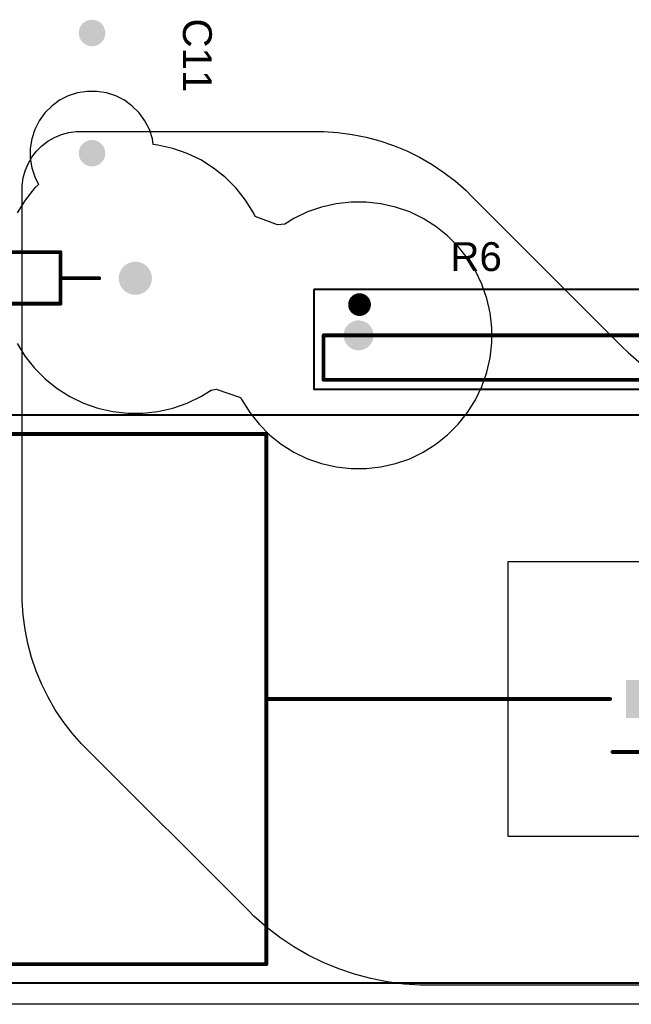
# Model space of a CAD drawing. Header units: millimetres. Extents: x 24 to 183, y 18 to 128.
# Tile 5 of 11: x 96 to 128, y 18 to 70. Entities that reach past the tile are written whole.
import ezdxf

# ---------------------------------------------------------------- set-up
doc = ezdxf.new("R2010")
doc.units = ezdxf.units.MM
for name, color, linetype in [('BottomLayer', 5, 'Continuous'), ('BottomSolder', 6, 'Continuous'), ('Mechanical13', 56, 'Continuous'), ('Mechanical15', 56, 'Continuous'), ('Mechanical5', 56, 'Continuous'), ('MultiLayer', 9, 'Continuous'), ('PadHoleLayer', 156, 'Continuous'), ('TopLayer', 1, 'Continuous'), ('TopOverlay', 2, 'Continuous'), ('TopSolder', 216, 'Continuous')]:
    doc.layers.add(name, color=color, linetype=linetype)
doc.styles.add('Arial', font='arial.ttf', dxfattribs={"height": 0.2})

# ---------------------------------------------------------------- blocks, each defined once
blk = doc.blocks.new('C331C222KHR5HA_8')
at = {"layer": 'BottomLayer'}
h = blk.add_hatch(color=5, dxfattribs=at)
edge = h.paths.add_edge_path()
edge.add_arc((0, 0), 0.6, 0, 360)
h = blk.add_hatch(color=5, dxfattribs=at)
edge = h.paths.add_edge_path()
edge.add_arc((6.35, 0), 0.6, 0, 360)
at = {"layer": 'BottomSolder'}
h = blk.add_hatch(color=6, dxfattribs=at)
edge = h.paths.add_edge_path()
edge.add_arc((0, 0), 0.702, 0, 360)
h = blk.add_hatch(color=6, dxfattribs=at)
edge = h.paths.add_edge_path()
edge.add_arc((6.35, 0), 0.702, 0, 360)
at = {"layer": 'MultiLayer'}
h = blk.add_hatch(color=9, dxfattribs=at)
edge = h.paths.add_edge_path()
edge.add_arc((0, 0), 0.6, 0, 360)
h = blk.add_hatch(color=9, dxfattribs=at)
edge = h.paths.add_edge_path()
edge.add_arc((6.35, 0), 0.6, 0, 360)
at = {"layer": 'PadHoleLayer'}
h = blk.add_hatch(color=156, dxfattribs=at)
edge = h.paths.add_edge_path()
edge.add_arc((0, 0), 0.35, 0, 360)
h = blk.add_hatch(color=156, dxfattribs=at)
edge = h.paths.add_edge_path()
edge.add_arc((6.35, 0), 0.35, 0, 360)
at = {"layer": 'TopLayer'}
h = blk.add_hatch(color=1, dxfattribs=at)
edge = h.paths.add_edge_path()
edge.add_arc((0, 0), 0.6, 0, 360)
h = blk.add_hatch(color=1, dxfattribs=at)
edge = h.paths.add_edge_path()
edge.add_arc((6.35, 0), 0.6, 0, 360)
at = {"layer": 'TopSolder'}
h = blk.add_hatch(color=216, dxfattribs=at)
edge = h.paths.add_edge_path()
edge.add_arc((0, 0), 0.702, 0, 360)
h = blk.add_hatch(color=216, dxfattribs=at)
edge = h.paths.add_edge_path()
edge.add_arc((6.35, 0), 0.702, 0, 360)
blk = doc.blocks.new('HB3100MFZRE_25')
at = {"layer": 'BottomLayer'}
h = blk.add_hatch(color=5, dxfattribs=at)
edge = h.paths.add_edge_path()
edge.add_arc((-24.15, 1.175), 0.69, 0, 360)
h = blk.add_hatch(color=5, dxfattribs=at)
edge = h.paths.add_edge_path()
edge.add_arc((24.15, 1.175), 0.69, 0, 360)
at = {"layer": 'BottomSolder'}
h = blk.add_hatch(color=6, dxfattribs=at)
edge = h.paths.add_edge_path()
edge.add_arc((-24.15, 1.175), 0.792, 0, 360)
h = blk.add_hatch(color=6, dxfattribs=at)
edge = h.paths.add_edge_path()
edge.add_arc((24.15, 1.175), 0.792, 0, 360)
at = {"layer": 'MultiLayer'}
h = blk.add_hatch(color=9, dxfattribs=at)
edge = h.paths.add_edge_path()
edge.add_arc((-24.15, 1.175), 0.69, 0, 360)
h = blk.add_hatch(color=9, dxfattribs=at)
edge = h.paths.add_edge_path()
edge.add_arc((24.15, 1.175), 0.69, 0, 360)
at = {"layer": 'PadHoleLayer'}
h = blk.add_hatch(color=156, dxfattribs=at)
edge = h.paths.add_edge_path()
edge.add_arc((-24.15, 1.175), 0.425, 0, 360)
h = blk.add_hatch(color=156, dxfattribs=at)
edge = h.paths.add_edge_path()
edge.add_arc((24.15, 1.175), 0.425, 0, 360)
at = {"layer": 'TopLayer'}
h = blk.add_hatch(color=1, dxfattribs=at)
edge = h.paths.add_edge_path()
edge.add_arc((-24.15, 1.175), 0.69, 0, 360)
h = blk.add_hatch(color=1, dxfattribs=at)
edge = h.paths.add_edge_path()
edge.add_arc((24.15, 1.175), 0.69, 0, 360)
at = {"layer": 'TopSolder'}
h = blk.add_hatch(color=216, dxfattribs=at)
edge = h.paths.add_edge_path()
edge.add_arc((-24.15, 1.175), 0.792, 0, 360)
h = blk.add_hatch(color=216, dxfattribs=at)
edge = h.paths.add_edge_path()
edge.add_arc((24.15, 1.175), 0.792, 0, 360)
at = {"layer": 'Mechanical13', "const_width": 0.2}
for points in [[(-26, -1.175), (-26, 1.175)], [(-26, 1.175), (26, 1.175)], [(26, -1.175), (26, 1.175)], [(-26, -1.175), (26, -1.175)]]:
    blk.add_lwpolyline(points, dxfattribs=at)
at = {"layer": 'Mechanical13', "const_width": 0.1}
for points in [[(-26.05, 1.175, 1), (-25.95, 1.175, 1)], [(-26.05, 1.175, 1), (-25.95, 1.175, 1)], [(25.95, 1.175, 1), (26.05, 1.175, 1)], [(25.95, 1.175, 1), (26.05, 1.175, 1)], [(-26.05, -1.175, 1), (-25.95, -1.175, 1)], [(-26.05, -1.175, 1), (-25.95, -1.175, 1)], [(25.95, -1.175, 1), (26.05, -1.175, 1)], [(25.95, -1.175, 1), (26.05, -1.175, 1)]]:
    blk.add_lwpolyline(points, format="xyb", close=True, dxfattribs=at)
at = {"layer": 'Mechanical15', "const_width": 0.1}
for points in [[(-26.5, -1.675), (-26.5, 3.6)], [(-26.5, 3.6), (26.5, 3.6)], [(26.5, -1.675), (26.5, 3.6)], [(-26.5, -1.675), (26.5, -1.675)]]:
    blk.add_lwpolyline(points, dxfattribs=at)
at = {"layer": 'Mechanical15', "const_width": 0.05}
for points in [[(-26.525, 3.6, 1), (-26.475, 3.6, 1)], [(-26.525, 3.6, 1), (-26.475, 3.6, 1)], [(26.475, 3.6, 1), (26.525, 3.6, 1)], [(26.475, 3.6, 1), (26.525, 3.6, 1)], [(-26.525, -1.675, 1), (-26.475, -1.675, 1)], [(-26.525, -1.675, 1), (-26.475, -1.675, 1)], [(26.475, -1.675, 1), (26.525, -1.675, 1)], [(26.475, -1.675, 1), (26.525, -1.675, 1)]]:
    blk.add_lwpolyline(points, format="xyb", close=True, dxfattribs=at)
at = {"layer": 'TopOverlay', "const_width": 0.6}
for points in [[(-24.4, 2.8, -1), (-23.8, 2.8)], [(-23.8, 2.8, -1), (-24.4, 2.8)]]:
    blk.add_lwpolyline(points, format="xyb", dxfattribs=at)
at = {"layer": 'TopOverlay'}
for points, const_width in [([(-24.55, 2.8, 1), (-24.25, 2.8, 1)], 0.3), ([(-24.55, 2.8, 1), (-24.25, 2.8, 1)], 0.3), ([(-23.95, 2.8, 1), (-23.65, 2.8, 1)], 0.3), ([(-23.95, 2.8, 1), (-23.65, 2.8, 1)], 0.3), ([(-26.025, 1.2, 1), (-25.975, 1.2, 1)], 0.05), ([(-22.123, 1.143, 1), (-22.073, 1.143, 1)], 0.05), ([(21.438, 1.143, 1), (21.488, 1.143, 1)], 0.05), ([(25.629, 1.2, 1), (25.679, 1.2, 1)], 0.05), ([(25.975, 1.2, 1), (26.025, 1.2, 1)], 0.05), ([(25.975, 1.2, 1), (26.025, 1.2, 1)], 0.05), ([(-26.025, -1.175, 1), (-25.975, -1.175, 1)], 0.05), ([(-26.025, -1.175, 1), (-25.975, -1.175, 1)], 0.05), ([(-25.825, -1.175, 1), (-25.775, -1.175, 1)], 0.05), ([(-25.825, -1.175, 1), (-25.775, -1.175, 1)], 0.05), ([(25.975, -1.175, 1), (26.025, -1.175, 1)], 0.05), ([(25.975, -1.175, 1), (26.025, -1.175, 1)], 0.05)]:
    blk.add_lwpolyline(points, format="xyb", close=True, dxfattribs=dict(at, const_width=const_width))
at = {"layer": 'TopOverlay', "const_width": 0.1}
for points in [[(-26, -1.175), (-26, 1.2)], [(-22.098, 1.143), (21.463, 1.143)], [(25.654, 1.2), (26, 1.2)], [(26, -1.175), (26, 1.2)], [(-26, -1.175), (-25.8, -1.175)], [(-25.8, -1.175), (26, -1.175)]]:
    blk.add_lwpolyline(points, dxfattribs=at)
blk = doc.blocks.new('HHV1WSJT_73_2M_37')
at = {"layer": 'BottomLayer'}
h = blk.add_hatch(color=5, dxfattribs=at)
edge = h.paths.add_edge_path()
edge.add_arc((0, 0), 0.775, 0, 360)
h = blk.add_hatch(color=5, dxfattribs=at)
edge = h.paths.add_edge_path()
edge.add_arc((14.48, 0), 0.775, 0, 360)
at = {"layer": 'BottomSolder'}
h = blk.add_hatch(color=6, dxfattribs=at)
edge = h.paths.add_edge_path()
edge.add_arc((0, 0), 0.877, 0, 360)
h = blk.add_hatch(color=6, dxfattribs=at)
edge = h.paths.add_edge_path()
edge.add_arc((14.48, 0), 0.877, 0, 360)
at = {"layer": 'MultiLayer'}
h = blk.add_hatch(color=9, dxfattribs=at)
edge = h.paths.add_edge_path()
edge.add_arc((0, 0), 0.775, 0, 360)
h = blk.add_hatch(color=9, dxfattribs=at)
edge = h.paths.add_edge_path()
edge.add_arc((14.48, 0), 0.775, 0, 360)
at = {"layer": 'PadHoleLayer'}
h = blk.add_hatch(color=156, dxfattribs=at)
edge = h.paths.add_edge_path()
edge.add_arc((0, 0), 0.475, 0, 360)
h = blk.add_hatch(color=156, dxfattribs=at)
edge = h.paths.add_edge_path()
edge.add_arc((14.48, 0), 0.475, 0, 360)
at = {"layer": 'TopLayer'}
h = blk.add_hatch(color=1, dxfattribs=at)
edge = h.paths.add_edge_path()
edge.add_arc((0, 0), 0.775, 0, 360)
h = blk.add_hatch(color=1, dxfattribs=at)
edge = h.paths.add_edge_path()
edge.add_arc((14.48, 0), 0.775, 0, 360)
at = {"layer": 'TopSolder'}
h = blk.add_hatch(color=216, dxfattribs=at)
edge = h.paths.add_edge_path()
edge.add_arc((0, 0), 0.877, 0, 360)
h = blk.add_hatch(color=216, dxfattribs=at)
edge = h.paths.add_edge_path()
edge.add_arc((14.48, 0), 0.877, 0, 360)
at = {"layer": 'TopOverlay', "const_width": 0.2}
for points in [[(3.95, 1.375), (10.53, 1.375)], [(3.95, 0), (3.95, 1.375)], [(10.53, -1.345), (10.53, 1.375)], [(2.032, 0), (3.95, 0)], [(3.95, -1.345), (3.95, 0)], [(10.53, 0), (12.573, 0)], [(3.95, -1.345), (10.53, -1.345)]]:
    blk.add_lwpolyline(points, dxfattribs=at)
at = {"layer": 'TopOverlay', "const_width": 0.1}
for points in [[(3.9, 1.375, 1), (4, 1.375, 1)], [(3.9, 1.375, 1), (4, 1.375, 1)], [(10.48, 1.375, 1), (10.58, 1.375, 1)], [(10.48, 1.375, 1), (10.58, 1.375, 1)], [(1.982, 0, 1), (2.082, 0, 1)], [(3.9, 0, 1), (4, 0, 1)], [(3.9, 0, 1), (4, 0, 1)], [(3.9, 0, 1), (4, 0, 1)], [(10.48, 0, 1), (10.58, 0, 1)], [(12.523, 0, 1), (12.623, 0, 1)], [(3.9, -1.345, 1), (4, -1.345, 1)], [(3.9, -1.345, 1), (4, -1.345, 1)], [(10.48, -1.345, 1), (10.58, -1.345, 1)], [(10.48, -1.345, 1), (10.58, -1.345, 1)]]:
    blk.add_lwpolyline(points, format="xyb", close=True, dxfattribs=at)
blk = doc.blocks.new('MKP1839468134HQ_45')
at = {"layer": 'BottomLayer'}
blk.add_hatch(color=5, dxfattribs=at).paths.add_polyline_path([(1.818, 0.9), (3.618, 0.9), (3.618, -0.9), (1.818, -0.9)])
h = blk.add_hatch(color=5, dxfattribs=at)
edge = h.paths.add_edge_path()
edge.add_arc((74.216, 0), 0.9, 0, 360)
at = {"layer": 'BottomSolder'}
blk.add_hatch(color=6, dxfattribs=at).paths.add_polyline_path([(1.716, 1.002), (3.719, 1.002), (3.719, -1.002), (1.716, -1.002)])
h = blk.add_hatch(color=6, dxfattribs=at)
edge = h.paths.add_edge_path()
edge.add_arc((74.216, 0), 1.002, 0, 360)
at = {"layer": 'MultiLayer'}
blk.add_hatch(color=9, dxfattribs=at).paths.add_polyline_path([(1.818, 0.9), (3.618, 0.9), (3.618, -0.9), (1.818, -0.9)])
h = blk.add_hatch(color=9, dxfattribs=at)
edge = h.paths.add_edge_path()
edge.add_arc((74.216, 0), 0.9, 0, 360)
at = {"layer": 'PadHoleLayer'}
h = blk.add_hatch(color=156, dxfattribs=at)
edge = h.paths.add_edge_path()
edge.add_arc((2.718, 0), 0.6, 0, 360)
h = blk.add_hatch(color=156, dxfattribs=at)
edge = h.paths.add_edge_path()
edge.add_arc((74.216, 0), 0.6, 0, 360)
at = {"layer": 'TopLayer'}
blk.add_hatch(color=1, dxfattribs=at).paths.add_polyline_path([(1.818, 0.9), (3.618, 0.9), (3.618, -0.9), (1.818, -0.9)])
h = blk.add_hatch(color=1, dxfattribs=at)
edge = h.paths.add_edge_path()
edge.add_arc((74.216, 0), 0.9, 0, 360)
at = {"layer": 'TopSolder'}
blk.add_hatch(color=216, dxfattribs=at).paths.add_polyline_path([(1.716, 1.002), (3.719, 1.002), (3.719, -1.002), (1.716, -1.002)])
h = blk.add_hatch(color=216, dxfattribs=at)
edge = h.paths.add_edge_path()
edge.add_arc((74.216, 0), 1.002, 0, 360)
at = {"layer": 'Mechanical15', "const_width": 0.1}
for points in [[(0.372, 15), (0.372, -15)], [(76.191, 15), (0.372, 15)], [(76.191, 15), (76.191, -15)], [(76.191, -15), (0.372, -15)]]:
    blk.add_lwpolyline(points, dxfattribs=at)
at = {"layer": 'Mechanical15', "const_width": 0.05}
for points in [[(0.347, 15, 1), (0.397, 15, 1)], [(0.347, 15, 1), (0.397, 15, 1)], [(76.166, 15, 1), (76.216, 15, 1)], [(76.166, 15, 1), (76.216, 15, 1)], [(0.347, -15, 1), (0.397, -15, 1)], [(0.347, -15, 1), (0.397, -15, 1)], [(76.166, -15, 1), (76.216, -15, 1)], [(76.166, -15, 1), (76.216, -15, 1)]]:
    blk.add_lwpolyline(points, format="xyb", close=True, dxfattribs=at)
at = {"layer": 'Mechanical5', "const_width": 0.2}
for points in [[(22.717, 14), (22.717, -14)], [(54.217, 14), (22.717, 14)], [(54.217, 14), (54.217, -14)], [(22.717, 0), (4.563, 0)], [(72.381, 0), (54.217, 0)], [(54.217, -14), (22.717, -14)]]:
    blk.add_lwpolyline(points, dxfattribs=at)
at = {"layer": 'Mechanical5', "const_width": 0.1}
for points in [[(22.667, 14, 1), (22.767, 14, 1)], [(22.667, 14, 1), (22.767, 14, 1)], [(54.167, 14, 1), (54.267, 14, 1)], [(54.167, 14, 1), (54.267, 14, 1)], [(4.513, 0, 1), (4.613, 0, 1)], [(22.667, 0, 1), (22.767, 0, 1)], [(54.167, 0, 1), (54.267, 0, 1)], [(72.331, 0, 1), (72.431, 0, 1)], [(22.667, -14, 1), (22.767, -14, 1)], [(22.667, -14, 1), (22.767, -14, 1)], [(54.167, -14, 1), (54.267, -14, 1)], [(54.167, -14, 1), (54.267, -14, 1)]]:
    blk.add_lwpolyline(points, format="xyb", close=True, dxfattribs=at)
at = {"layer": 'TopOverlay'}
for points, const_width in [([(54.217, 14), (22.717, 14)], 0.2), ([(22.717, 14), (22.717, -14)], 0.2), ([(54.217, 14), (54.217, -14)], 0.2), ([(4.436, 2.794), (0.753, 2.794)], 0.203), ([(22.717, 0), (5.461, 0)], 0.2), ([(71.501, 0), (54.217, 0)], 0.2), ([(54.217, -14), (22.717, -14)], 0.2)]:
    blk.add_lwpolyline(points, dxfattribs=dict(at, const_width=const_width))
for points, const_width in [([(22.667, 14, 1), (22.767, 14, 1)], 0.1), ([(22.667, 14, 1), (22.767, 14, 1)], 0.1), ([(54.167, 14, 1), (54.267, 14, 1)], 0.1), ([(54.167, 14, 1), (54.267, 14, 1)], 0.1), ([(0.702, 2.794, 1), (0.804, 2.794, 1)], 0.102), ([(4.385, 2.794, 1), (4.487, 2.794, 1)], 0.102), ([(5.411, 0, 1), (5.511, 0, 1)], 0.1), ([(22.667, 0, 1), (22.767, 0, 1)], 0.1), ([(54.167, 0, 1), (54.267, 0, 1)], 0.1), ([(71.451, 0, 1), (71.551, 0, 1)], 0.1), ([(22.667, -14, 1), (22.767, -14, 1)], 0.1), ([(22.667, -14, 1), (22.767, -14, 1)], 0.1), ([(54.167, -14, 1), (54.267, -14, 1)], 0.1), ([(54.167, -14, 1), (54.267, -14, 1)], 0.1)]:
    blk.add_lwpolyline(points, format="xyb", close=True, dxfattribs=dict(at, const_width=const_width))

msp = doc.modelspace()

# ---------------------------------------------------------------- linework, layer by layer
at = {"layer": 'BottomLayer'}
for p, q in [((99.311, 66.64), (98.803, 66.56)), ((99.825, 66.64), (99.311, 66.64)), ((100.333, 66.56), (99.825, 66.64)), ((97.856, 66.167), (97.44, 65.865)), ((98.314, 66.401), (97.856, 66.167)), ((98.803, 66.56), (98.314, 66.401)), ((100.822, 66.401), (100.333, 66.56)), ((101.28, 66.167), (100.822, 66.401)), ((101.696, 65.865), (101.28, 66.167)), ((97.44, 65.865), (97.076, 65.501)), ((102.06, 65.501), (101.696, 65.865)), ((96.774, 65.085), (96.54, 64.627)), ((97.076, 65.501), (96.774, 65.085)), ((102.362, 65.085), (102.06, 65.501)), ((102.596, 64.627), (102.362, 65.085)), ((96.54, 64.627), (96.381, 64.138)), ((102.755, 64.138), (102.596, 64.627)), ((96.381, 64.138), (96.301, 63.63)), ((102.803, 63.832), (102.755, 64.138)), ((96.301, 63.63), (96.301, 63.116)), ((103.051, 63.804), (102.803, 63.832)), ((103.832, 63.626), (103.051, 63.804)), ((104.587, 63.362), (103.832, 63.626)), ((96.301, 63.116), (96.381, 62.608)), ((105.308, 63.015), (104.587, 63.362)), ((105.986, 62.589), (105.308, 63.015)), ((96.381, 62.608), (96.54, 62.119)), ((106.611, 62.09), (105.986, 62.589)), ((96.54, 62.119), (96.739, 61.729)), ((107.177, 61.524), (106.611, 62.09)), ((96.535, 61.524), (96.036, 60.899)), ((96.739, 61.729), (96.535, 61.524)), ((107.676, 60.899), (107.177, 61.524)), ((96.036, 60.899), (95.61, 60.221)), ((108.102, 60.221), (107.676, 60.899)), ((111.693, 60.529), (110.946, 60.268)), ((112.464, 60.705), (111.693, 60.529)), ((113.25, 60.793), (112.464, 60.705)), ((114.04, 60.793), (113.25, 60.793)), ((114.826, 60.705), (114.04, 60.793)), ((115.597, 60.529), (114.826, 60.705)), ((116.344, 60.268), (115.597, 60.529)), ((108.192, 60.034), (108.102, 60.221)), ((109.355, 59.585), (108.192, 60.034)), ((110.234, 59.925), (109.752, 59.622)), ((110.946, 60.268), (110.234, 59.925)), ((117.056, 59.925), (116.344, 60.268)), ((117.726, 59.504), (117.056, 59.925)), ((109.752, 59.622), (109.355, 59.585)), ((118.344, 59.011), (117.726, 59.504)), ((118.903, 58.452), (118.344, 59.011)), ((119.396, 57.834), (118.903, 58.452)), ((119.817, 57.164), (119.396, 57.834)), ((120.16, 56.452), (119.817, 57.164)), ((120.421, 55.705), (120.16, 56.452)), ((120.597, 54.934), (120.421, 55.705)), ((120.685, 54.148), (120.597, 54.934)), ((120.685, 53.358), (120.685, 54.148)), ((95.61, 53.317), (96.036, 52.639)), ((120.597, 52.572), (120.685, 53.358)), ((96.036, 52.639), (96.535, 52.014)), ((120.421, 51.801), (120.597, 52.572)), ((96.535, 52.014), (97.101, 51.448)), ((120.16, 51.054), (120.421, 51.801)), ((97.101, 51.448), (97.726, 50.949)), ((119.817, 50.342), (120.16, 51.054)), ((97.726, 50.949), (98.404, 50.523)), ((98.404, 50.523), (99.125, 50.176)), ((104.587, 50.176), (105.308, 50.523)), ((105.308, 50.523), (105.851, 50.865)), ((105.851, 50.865), (106.119, 50.904)), ((106.119, 50.904), (107.411, 50.47)), ((107.411, 50.47), (107.473, 50.342)), ((99.125, 50.176), (99.88, 49.912)), ((103.832, 49.912), (104.587, 50.176)), ((107.473, 50.342), (107.894, 49.672)), ((119.396, 49.672), (119.817, 50.342)), ((99.88, 49.912), (100.661, 49.734)), ((100.661, 49.734), (101.456, 49.644)), ((101.456, 49.644), (102.256, 49.644)), ((102.256, 49.644), (103.051, 49.734)), ((103.051, 49.734), (103.832, 49.912)), ((107.894, 49.672), (108.387, 49.054)), ((118.903, 49.054), (119.396, 49.672)), ((108.387, 49.054), (108.946, 48.495)), ((118.344, 48.495), (118.903, 49.054)), ((108.946, 48.495), (109.564, 48.002)), ((117.726, 48.002), (118.344, 48.495)), ((109.564, 48.002), (110.234, 47.581)), ((117.056, 47.581), (117.726, 48.002)), ((110.234, 47.581), (110.946, 47.238)), ((116.344, 47.238), (117.056, 47.581)), ((110.946, 47.238), (111.693, 46.977)), ((111.693, 46.977), (112.464, 46.801)), ((114.826, 46.801), (115.597, 46.977)), ((115.597, 46.977), (116.344, 47.238)), ((112.464, 46.801), (113.25, 46.712)), ((113.25, 46.712), (114.04, 46.712)), ((114.04, 46.712), (114.826, 46.801)), ((136.025, 41.794), (121.525, 41.794)), ((121.525, 41.794), (121.525, 27.294)), ((121.525, 27.294), (136.025, 27.294)), ((182.238, 18.422), (24.01, 18.422))]:
    msp.add_line(p, q, dxfattribs=at)
at = {"layer": 'TopLayer'}
for p, q in [((98.337, 64.464), (98.733, 64.516)), ((98.733, 64.516), (98.933, 64.516)), ((98.933, 64.516), (111.413, 64.516)), ((111.413, 64.516), (111.414, 64.516)), ((111.414, 64.516), (111.414, 64.516)), ((111.414, 64.516), (111.792, 64.516)), ((111.792, 64.516), (112.548, 64.466)), ((96.919, 63.765), (97.236, 64.008)), ((97.236, 64.008), (97.582, 64.208)), ((97.582, 64.208), (97.951, 64.36)), ((97.951, 64.36), (98.337, 64.464)), ((112.548, 64.466), (113.299, 64.368)), ((113.299, 64.368), (114.042, 64.22)), ((114.042, 64.22), (114.773, 64.024)), ((114.773, 64.024), (115.49, 63.78)), ((96.393, 63.165), (96.636, 63.482)), ((96.636, 63.482), (96.919, 63.765)), ((115.49, 63.78), (116.19, 63.491)), ((116.19, 63.491), (116.869, 63.156)), ((96.193, 62.819), (96.393, 63.165)), ((116.869, 63.156), (117.525, 62.777)), ((95.937, 62.064), (96.041, 62.45)), ((96.041, 62.45), (96.193, 62.819)), ((117.525, 62.777), (118.155, 62.356)), ((95.885, 61.668), (95.937, 62.064)), ((118.155, 62.356), (118.756, 61.895)), ((118.756, 61.895), (119.325, 61.396)), ((95.885, 61.468), (95.885, 61.668)), ((95.885, 61.348), (95.885, 61.468)), ((95.885, 61.468), (95.885, 61.468)), ((95.885, 61.468), (95.885, 61.468)), ((119.325, 61.396), (119.593, 61.128)), ((95.885, 40.106), (95.885, 61.348)), ((119.593, 61.128), (127.549, 53.172)), ((127.549, 53.172), (127.549, 53.172)), ((127.549, 53.172), (127.882, 52.85)), ((127.882, 52.85), (128.579, 52.238)), ((95.885, 39.727), (95.885, 40.106)), ((95.935, 38.97), (95.885, 39.727)), ((96.034, 38.218), (95.935, 38.97)), ((96.182, 37.473), (96.034, 38.218)), ((96.378, 36.74), (96.182, 37.473)), ((96.622, 36.022), (96.378, 36.74)), ((96.912, 35.321), (96.622, 36.022)), ((97.248, 34.64), (96.912, 35.321)), ((97.627, 33.983), (97.248, 34.64)), ((98.049, 33.352), (97.627, 33.983)), ((98.511, 32.75), (98.049, 33.352)), ((99.011, 32.18), (98.511, 32.75)), ((99.279, 31.912), (99.011, 32.18)), ((107.805, 23.386), (99.279, 31.912)), ((99.279, 31.912), (99.279, 31.912)), ((108.118, 23.073), (107.805, 23.386)), ((108.782, 22.491), (108.118, 23.073)), ((109.484, 21.952), (108.782, 22.491)), ((110.219, 21.461), (109.484, 21.952)), ((110.984, 21.019), (110.219, 21.461)), ((111.777, 20.628), (110.984, 21.019)), ((112.594, 20.29), (111.777, 20.628)), ((113.431, 20.006), (112.594, 20.29)), ((114.285, 19.777), (113.431, 20.006)), ((115.152, 19.604), (114.285, 19.777)), ((116.029, 19.489), (115.152, 19.604)), ((116.911, 19.431), (116.029, 19.489)), ((117.353, 19.431), (116.911, 19.431)), ((156.936, 19.431), (117.353, 19.431))]:
    msp.add_line(p, q, dxfattribs=at)

# ---------------------------------------------------------------- block references
for name, p, rotation in [('C331C222KHR5HA_8', (99.568, 63.373), 90), ('MKP1839468134HQ_45', (131.493, 34.544), 180)]:
    msp.add_blockref(name, p, dxfattribs=dict(rotation=rotation))
for name, p in [('HHV1WSJT_73_2M_37', (87.376, 56.769)), ('HB3100MFZRE_25', (137.795, 52.578))]:
    msp.add_blockref(name, p)

# ---------------------------------------------------------------- texts
at = {"layer": 'TopOverlay', "style": 'Arial'}
msp.add_text('C11', height=1.524, rotation=270, dxfattribs=at).set_placement((104.369, 70.488))
msp.add_text('R6', height=1.524, dxfattribs=at).set_placement((118.491, 57.15))

doc.saveas('drawing.dxf')
